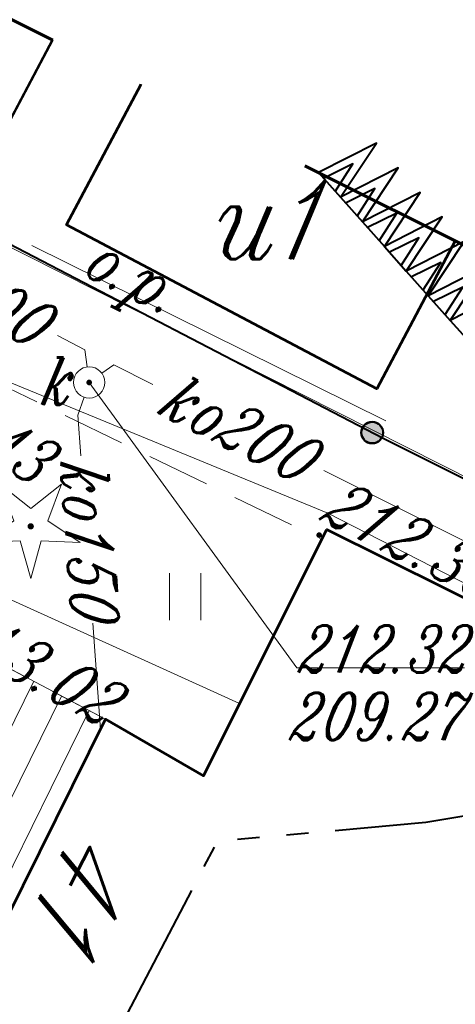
# Model space of a CAD drawing. Header units: millimetres. Extents: x -368 to -158, y 9368 to 9578.
# Tile 36 of 48: x -284 to -277, y 9541 to 9557. Entities that reach past the tile are written whole.
import ezdxf
from ezdxf.enums import TextEntityAlignment as Align

# ---------------------------------------------------------------- set-up
doc = ezdxf.new("R2010")
doc.units = ezdxf.units.MM
for name, pattern in [('Rakowicka 531_1 wstępna wersja$0$DGN Style 5', [7.845798, 3.362485, -4.483313]), ('Rakowicka 531_1 wstępna wersja$0$KTCR02-500', [1.5, 1, -0.5]), ('Rakowicka 531_1 wstępna wersja$0$PTTU04-500', [1.5, 1, -0.5])]:
    doc.linetypes.add(name, pattern=pattern)
doc.layers.add('-- RAMKA', color=11, linetype='Continuous')
for name, color, linetype, lineweight in [('Rakowicka 531_1 wstępna wersja$0$EGBB01', 250, 'Continuous', 0), ('Rakowicka 531_1 wstępna wersja$0$EGBD03', 250, 'Continuous', 0), ('Rakowicka 531_1 wstępna wersja$0$EPGPO_216', 7, 'Continuous', 0), ('Rakowicka 531_1 wstępna wersja$0$EPUPZ_251', 7, 'Continuous', 0), ('Rakowicka 531_1 wstępna wersja$0$GESSCH', 250, 'Continuous', 13), ('Rakowicka 531_1 wstępna wersja$0$KTCR02', 250, 'Continuous', 0), ('Rakowicka 531_1 wstępna wersja$0$KTOK05_01', 250, 'Continuous', 0), ('Rakowicka 531_1 wstępna wersja$0$OBOP01_01', 250, 'Continuous', 0), ('Rakowicka 531_1 wstępna wersja$0$OBOP03', 250, 'Continuous', 0), ('Rakowicka 531_1 wstępna wersja$0$OBOP05_02', 250, 'Continuous', 0), ('Rakowicka 531_1 wstępna wersja$0$PRGG04', 250, 'Continuous', 0), ('Rakowicka 531_1 wstępna wersja$0$PTTU04', 250, 'Continuous', 0), ('Rakowicka 531_1 wstępna wersja$0$SUPE_01', 250, 'Continuous', 0), ('Rakowicka 531_1 wstępna wersja$0$SUPK_01', 250, 'Continuous', 0), ('Rakowicka 531_1 wstępna wersja$0$SUPW_01', 250, 'Continuous', 0), ('Rakowicka 531_1 wstępna wersja$0$SUUS15_05_K', 250, 'Continuous', 0), ('Rakowicka 531_1 wstępna wersja$0$Warstwa 5', 250, 'Continuous', 0)]:
    doc.layers.add(name, color=color, linetype=linetype, lineweight=lineweight)
doc.layers.add('Rakowicka 531_1 wstępna wersja$0$GEPPGD', color=7, linetype='Continuous', lineweight=13, true_color=0x008000)
doc.layers.add('Rakowicka 531_1 wstępna wersja$0$GUPKSH', color=7, linetype='Continuous', lineweight=0, true_color=0x803300)
doc.styles.add('Rakowicka 531_1 wstępna wersja$0$Style-ITALIC_1250 I 0.20944', font='ITALIC_1250.shx', dxfattribs={"oblique": 12})

# ---------------------------------------------------------------- blocks, each defined once
blk = doc.blocks.new('Rakowicka 531_1 wstępna wersja$0$GUPKSH1')
at = {"layer": 'Rakowicka 531_1 wstępna wersja$0$GUPKSH', "linetype": 'Continuous', "lineweight": 13}
blk.add_hatch(color=36, dxfattribs=at).paths.add_polyline_path([(0, -0.45), (-0.11647, -0.43467), (-0.225, -0.38971), (-0.3182, -0.3182), (-0.38971, -0.225), (-0.43467, -0.11647), (-0.45, 0), (-0.43467, 0.11647), (-0.38971, 0.225), (-0.3182, 0.3182), (-0.225, 0.38971), (-0.11647, 0.43467), (0, 0.45), (0.11647, 0.43467), (0.225, 0.38971), (0.3182, 0.3182), (0.38971, 0.225), (0.43467, 0.11647), (0.45, 0), (0.43467, -0.11647), (0.38971, -0.225), (0.3182, -0.3182), (0.225, -0.38971), (0.11647, -0.43467)])
blk = doc.blocks.new('Rakowicka 531_1 wstępna wersja$0$OBOP01_01')
at = {"layer": 'Rakowicka 531_1 wstępna wersja$0$OBOP01_01', "linetype": 'Continuous', "lineweight": 13}
h = blk.add_hatch(color=96, dxfattribs=at)
edge = h.paths.add_edge_path()
edge.add_arc((0, 0), 0.05, 0, 360)
at = {"layer": 'Rakowicka 531_1 wstępna wersja$0$OBOP01_01', "color": 96, "linetype": 'Continuous', "lineweight": 13, "flags": 128}
blk.add_lwpolyline([(0, -0.829), (-0.167, -0.23), (-0.788, -0.256), (-0.271, 0.088), (-0.487, 0.671), (0, 0.285), (0.487, 0.671), (0.271, 0.088), (0.788, -0.256), (0.167, -0.23), (0, -0.829)], close=True, dxfattribs=at)
blk = doc.blocks.new('Rakowicka 531_1 wstępna wersja$0$RTPW02')
at = {"layer": 'Rakowicka 531_1 wstępna wersja$0$Warstwa 5', "linetype": 'Continuous', "lineweight": 13}
h = blk.add_hatch(color=250, dxfattribs=at)
edge = h.paths.add_edge_path()
edge.add_arc((0, 0), 0.045, 0, 360)
blk = doc.blocks.new('Rakowicka 531_1 wstępna wersja$0$PTTU04_01')
at = {"layer": 'Rakowicka 531_1 wstępna wersja$0$PTTU04', "color": 250, "linetype": 'Continuous', "lineweight": 13}
for p, q in [((-0.25, -0.375), (-0.25, 0.375)), ((0.25, -0.375), (0.25, 0.375))]:
    blk.add_line(p, q, dxfattribs=at)
blk = doc.blocks.new('Rakowicka 531_1 wstępna wersja$0$SUUS15_05_K')
at = {"layer": 'Rakowicka 531_1 wstępna wersja$0$SUUS15_05_K', "color": 36, "linetype": 'Continuous', "lineweight": 13}
blk.add_circle((0, 0), 0.25, dxfattribs=at)
blk = doc.blocks.new('Rakowicka 531_1 wstępna wersja')
at = {"layer": 'Rakowicka 531_1 wstępna wersja$0$KTOK05_01', "linetype": 'Continuous', "lineweight": 40}
h = blk.add_hatch(color=250, dxfattribs=at)
edge = h.paths.add_edge_path()
edge.add_arc((7425329.274, 5549121.221), 0.17, 0, 360)
at = {"layer": 'Rakowicka 531_1 wstępna wersja$0$EGBB01', "color": 250, "linetype": 'Continuous', "lineweight": 53, "flags": 128}
blk.add_lwpolyline([(7425330.595, 5549124.274), (7425329.35, 5549121.92), (7425324.41, 5549124.53), (7425325.596, 5549126.768)], dxfattribs=at)
blk.add_lwpolyline([(7425321.77, 5549106.21), (7425324.28, 5549111.05), (7425322.67, 5549111.9), (7425325.03, 5549116.66), (7425326.59, 5549115.76), (7425328.55, 5549119.68), (7425341.8, 5549113.09), (7425335.07, 5549099.71), (7425329.86, 5549102.25), (7425321.77, 5549106.21)], close=True, dxfattribs=at)
at = {"layer": 'Rakowicka 531_1 wstępna wersja$0$EGBD03', "color": 96, "linetype": 'Continuous', "lineweight": 13, "flags": 128}
for points in [[(7425324.18, 5549127.474), (7425322.67, 5549124.6), (7425313.32, 5549106.49), (7425303.71, 5549087.75), (7425295.44, 5549072.28), (7425282.33, 5549080.89), (7425294.19, 5549103.78), (7425296.9, 5549108.89), (7425302.92, 5549120.41), (7425305.61, 5549125.48), (7425304.7, 5549125.97), (7425309.344, 5549134.875)], [(7425347.013, 5549112.327), (7425346.33, 5549112.65), (7425346.21, 5549112.71), (7425344.1, 5549113.78), (7425322.67, 5549124.6), (7425324.18, 5549127.474)]]:
    blk.add_lwpolyline(points, dxfattribs=at)
blk.add_lwpolyline([(7425322.67, 5549124.6), (7425344.1, 5549113.78), (7425334.47, 5549095.85), (7425313.32, 5549106.49), (7425322.67, 5549124.6)], close=True, dxfattribs=at)
at = {"layer": 'Rakowicka 531_1 wstępna wersja$0$EPGPO_216', "color": 8, "linetype": 'Continuous', "lineweight": 40}
blk.add_line((7425324.18, 5549127.474), (7425323.482, 5549126.146), dxfattribs=at)
at = {"layer": 'Rakowicka 531_1 wstępna wersja$0$EPUPZ_251', "color": 8, "linetype": 'Continuous', "lineweight": 40}
blk.add_line((7425324.18, 5549127.474), (7425323.715, 5549126.589), dxfattribs=at)
at = {"layer": 'Rakowicka 531_1 wstępna wersja$0$GEPPGD', "color": 250, "linetype": 'Rakowicka 531_1 wstępna wersja$0$DGN Style 5', "lineweight": 70, "flags": 128}
blk.add_lwpolyline([(7425284.958, 5549147.04), (7425252.6, 5549083.92), (7425409.418, 5549006.623), (7425423.137, 5549033.307), (7425330.222, 5549078.944), (7425348.524, 5549115.33), (7425284.958, 5549147.04)], close=True, dxfattribs=at)
at = {"layer": 'Rakowicka 531_1 wstępna wersja$0$GESSCH', "color": 250, "linetype": 'Continuous', "lineweight": 13, "flags": 128}
blk.add_lwpolyline([(7425323.21, 5549112.98), (7425319.54, 5549114.8), (7425321.41, 5549118.57), (7425325.03, 5549116.66), (7425323.21, 5549112.98)], close=True, dxfattribs=at)
for points in [[(7425322.057, 5549113.552), (7425323.887, 5549117.263)], [(7425322.505, 5549113.329), (7425324.33, 5549117.029)], [(7425322.953, 5549113.107), (7425324.772, 5549116.796)]]:
    blk.add_lwpolyline(points, dxfattribs=at)
at = {"layer": 'Rakowicka 531_1 wstępna wersja$0$KTCR02', "color": 250, "linetype": 'Rakowicka 531_1 wstępna wersja$0$KTCR02-500', "lineweight": 13, "flags": 128}
for points in [[(7425324.191, 5549127.469), (7425322.69, 5549124.64)], [(7425321.685, 5549122.799), (7425322.69, 5549124.64), (7425329.45, 5549121.13), (7425343.26, 5549114.21), (7425334.796, 5549096.401), (7425333.663, 5549096.973), (7425335.07, 5549099.71), (7425341.8, 5549113.09), (7425328.55, 5549119.68), (7425328.47, 5549119.52), (7425328.449, 5549119.53)]]:
    blk.add_lwpolyline(points, dxfattribs=at)
at = {"layer": 'Rakowicka 531_1 wstępna wersja$0$KTOK05_01', "color": 250, "linetype": 'Continuous', "lineweight": 40, "flags": 128}
blk.add_lwpolyline([(7425345.99, 5549112.73), (7425343.26, 5549114.21), (7425329.45, 5549121.13), (7425322.69, 5549124.64), (7425324.191, 5549127.469)], dxfattribs=at)
at = {"layer": 'Rakowicka 531_1 wstępna wersja$0$KTOK05_01', "color": 250, "linetype": 'Continuous', "lineweight": 40}
for radius in [0.175, 0.17]:
    blk.add_circle((7425329.274, 5549121.221), radius, dxfattribs=at)
at = {"layer": 'Rakowicka 531_1 wstępna wersja$0$OBOP03', "color": 8, "linetype": 'Continuous', "lineweight": 40, "flags": 128}
for points in [[(7425328.768, 5549124.968), (7425329.34, 5549125.829), (7425328.419, 5549125.36), (7425328.768, 5549124.968)], [(7425328.687, 5549125.059), (7425328.966, 5549125.497), (7425328.5, 5549125.268)], [(7425329.118, 5549124.576), (7425329.689, 5549125.437), (7425328.768, 5549124.968), (7425329.118, 5549124.576)], [(7425329.036, 5549124.667), (7425329.316, 5549125.105), (7425328.85, 5549124.876)], [(7425329.467, 5549124.184), (7425330.039, 5549125.046), (7425329.118, 5549124.576), (7425329.467, 5549124.184)], [(7425329.386, 5549124.275), (7425329.666, 5549124.713), (7425329.199, 5549124.484)], [(7425329.817, 5549123.792), (7425330.388, 5549124.654), (7425329.467, 5549124.184), (7425329.817, 5549123.792)], [(7425329.735, 5549123.883), (7425330.015, 5549124.321), (7425329.549, 5549124.093)], [(7425330.166, 5549123.4), (7425330.738, 5549124.262), (7425329.817, 5549123.792), (7425330.166, 5549123.4)], [(7425330.085, 5549123.492), (7425330.365, 5549123.929), (7425329.898, 5549123.701)], [(7425330.516, 5549123.008), (7425331.088, 5549123.87), (7425330.166, 5549123.4), (7425330.516, 5549123.008)], [(7425330.434, 5549123.1), (7425330.714, 5549123.537), (7425330.248, 5549123.309)], [(7425330.866, 5549122.616), (7425331.437, 5549123.478), (7425330.516, 5549123.008), (7425330.866, 5549122.616)]]:
    blk.add_lwpolyline(points, dxfattribs=at)
at = {"layer": 'Rakowicka 531_1 wstępna wersja$0$OBOP05_02', "color": 250, "linetype": 'Continuous', "lineweight": 13, "flags": 128}
blk.add_lwpolyline([(7425329.49, 5549121.41), (7425323.86, 5549124.2)], dxfattribs=at)
at = {"layer": 'Rakowicka 531_1 wstępna wersja$0$PRGG04', "color": 8, "linetype": 'Continuous', "lineweight": 40}
for p, q in [((7425327.481, 5549114.776), (7425327.132, 5549114.745)), ((7425328.258, 5549114.846), (7425327.909, 5549114.815)), ((7425326.758, 5549114.625), (7425326.596, 5549114.315)), ((7425326.397, 5549113.934), (7425325.052, 5549111.364))]:
    blk.add_line(p, q, dxfattribs=at)
at = {"layer": 'Rakowicka 531_1 wstępna wersja$0$PRGG04', "color": 8, "linetype": 'Continuous', "lineweight": 40, "flags": 128}
blk.add_lwpolyline([(7425331.56, 5549115.254), (7425330.126, 5549115.015), (7425328.686, 5549114.885)], dxfattribs=at)
at = {"layer": 'Rakowicka 531_1 wstępna wersja$0$PTTU04', "color": 250, "linetype": 'Rakowicka 531_1 wstępna wersja$0$PTTU04-500', "lineweight": 13, "flags": 128}
for points in [[(7425324.191, 5549127.469), (7425322.69, 5549124.64), (7425329.45, 5549121.13), (7425343.26, 5549114.21), (7425346.87, 5549112.18), (7425346.927, 5549112.156)], [(7425330.595, 5549124.274), (7425329.35, 5549121.92), (7425324.41, 5549124.53), (7425325.596, 5549126.768)]]:
    blk.add_lwpolyline(points, dxfattribs=at)
blk.add_lwpolyline([(7425321.685, 5549122.799), (7425328.47, 5549119.52), (7425326.59, 5549115.76), (7425325.03, 5549116.66), (7425321.41, 5549118.57), (7425321.48, 5549118.83), (7425319.95, 5549119.62), (7425321.685, 5549122.799)], close=True, dxfattribs=at)
at = {"layer": 'Rakowicka 531_1 wstępna wersja$0$SUPE_01', "color": 1, "linetype": 'Continuous', "lineweight": 13, "flags": 128}
blk.add_lwpolyline([(7425337.777, 5549102.984), (7425342.25, 5549112.3), (7425341.88, 5549113.11), (7425328.57, 5549119.94), (7425321.68, 5549122.77), (7425321.08, 5549123.88)], dxfattribs=at)
at = {"layer": 'Rakowicka 531_1 wstępna wersja$0$SUPK_01', "color": 36, "linetype": 'Continuous', "lineweight": 13, "flags": 128}
for points in [[(7425324.267, 5549122.765), (7425324.7, 5549122.54), (7425324.737, 5549122.268)], [(7425324.973, 5549122.166), (7425325.16, 5549122.3), (7425325.782, 5549121.987)], [(7425324.688, 5549121.784), (7425324.59, 5549121.5), (7425324.637, 5549120.852)], [(7425328.506, 5549120.618), (7425333.89, 5549117.91), (7425334.089, 5549117.722)], [(7425324.828, 5549118.189), (7425324.949, 5549116.498)]]:
    blk.add_lwpolyline(points, dxfattribs=at)
at = {"layer": 'Rakowicka 531_1 wstępna wersja$0$SUPW_01', "color": 5, "linetype": 'Continuous', "lineweight": 13, "flags": 128}
blk.add_lwpolyline([(7425322.738, 5549118.913), (7425325.77, 5549117.54), (7425327.164, 5549116.908)], dxfattribs=at)
at = {"layer": 'Rakowicka 531_1 wstępna wersja$0$SUUS15_05_K', "color": 36, "linetype": 'Continuous', "lineweight": 13, "flags": 128}
blk.add_lwpolyline([(7425324.77, 5549122.02), (7425328.076, 5549117.48), (7425330.743, 5549117.48)], dxfattribs=at)
at = {"layer": 'Rakowicka 531_1 wstępna wersja$0$OBOP01_01', "color": 96, "linetype": 'Continuous', "lineweight": 13}
blk.add_blockref('Rakowicka 531_1 wstępna wersja$0$OBOP01_01', (7425323.84, 5549119.73), dxfattribs=at)
at = {"layer": 'Rakowicka 531_1 wstępna wersja$0$PTTU04', "color": 250, "linetype": 'Continuous', "lineweight": 13}
blk.add_blockref('Rakowicka 531_1 wstępna wersja$0$PTTU04_01', (7425326.296, 5549118.611), dxfattribs=at)
at = {"layer": 'Rakowicka 531_1 wstępna wersja$0$SUUS15_05_K', "color": 36, "linetype": 'Continuous', "lineweight": 13}
blk.add_blockref('Rakowicka 531_1 wstępna wersja$0$SUUS15_05_K', (7425324.77, 5549122.02), dxfattribs=at)
at = {"layer": 'Rakowicka 531_1 wstępna wersja$0$SUUS15_05_K', "color": 36, "linetype": 'Continuous', "lineweight": 13, "xscale": 0.1, "yscale": 0.1, "zscale": 0.1}
blk.add_blockref('Rakowicka 531_1 wstępna wersja$0$GUPKSH1', (7425324.77, 5549122.02), dxfattribs=at)
at = {"layer": 'Rakowicka 531_1 wstępna wersja$0$Warstwa 5', "color": 250, "linetype": 'Continuous', "lineweight": 13}
blk.add_blockref('Rakowicka 531_1 wstępna wersja$0$RTPW02', (7425328.43, 5549119.59), dxfattribs=at)
at = {"layer": 'Rakowicka 531_1 wstępna wersja$0$EGBB01', "color": 250, "linetype": 'Continuous', "lineweight": 30, "style": 'Rakowicka 531_1 wstępna wersja$0$Style-ITALIC_1250 I 0.20944', "oblique": 12, "width": 0.8}
blk.add_text('u1', height=1.25, rotation=359.9998, dxfattribs=at).set_placement((7425326.676, 5549123.984))
blk.add_text('41', height=1.25, rotation=242.5984, dxfattribs=at).set_placement((7425324.125, 5549114.132), align=Align.CENTER)
at = {"layer": 'Rakowicka 531_1 wstępna wersja$0$OBOP05_02', "color": 250, "linetype": 'Continuous', "lineweight": 13, "insert": (7425325.219, 5549123.186), "char_height": 0.75, "attachment_point": 8, "rotation": 333.6389, "line_spacing_factor": 0.6, "style": 'Rakowicka 531_1 wstępna wersja$0$Style-ITALIC_1250 I 0.20944'}
blk.add_mtext('\\H1x;\\W0.8;o.p.', dxfattribs=at)
at = {"layer": 'Rakowicka 531_1 wstępna wersja$0$SUPK_01', "color": 36, "linetype": 'Continuous', "lineweight": 13, "style": 'Rakowicka 531_1 wstępna wersja$0$Style-ITALIC_1250 I 0.20944', "oblique": 12, "width": 0.8}
for s, rotation, p in [('ko200', 332.5502, (7425322.914, 5549123.468)), ('ko200', 333.3038, (7425327.144, 5549121.302)), ('ko150', 274.11, (7425324.775, 5549119.524))]:
    blk.add_text(s, height=0.75, rotation=rotation, dxfattribs=at).set_placement(p, align=Align.MIDDLE_CENTER)
at = {"layer": 'Rakowicka 531_1 wstępna wersja$0$SUUS15_05_K', "color": 36, "linetype": 'Continuous', "lineweight": 13, "char_height": 0.75, "attachment_point": 7, "rotation": 359.9998, "line_spacing_factor": 0.6, "style": 'Rakowicka 531_1 wstępna wersja$0$Style-ITALIC_1250 I 0.20944'}
for s, insert in [('\\H1x;\\W0.8;k', (7425323.968, 5549121.666)), ('\\H1x;\\W0.8;212.32', (7425328.076, 5549117.403)), ('\\H1x;\\W0.8;209.27', (7425327.933, 5549116.327))]:
    blk.add_mtext(s, dxfattribs=dict(at, insert=insert))
at = {"layer": 'Rakowicka 531_1 wstępna wersja$0$Warstwa 5', "color": 250, "linetype": 'Continuous', "lineweight": 13, "char_height": 0.75, "attachment_point": 7, "line_spacing_factor": 0.6, "style": 'Rakowicka 531_1 wstępna wersja$0$Style-ITALIC_1250 I 0.20944'}
for s, insert, rotation in [('\\H1x;\\W0.8;212.43', (7425321.294, 5549121.743), 332.3726), ('\\H1x;\\W0.8;212.36', (7425328.409, 5549119.852), 333.2108), ('\\H1x;\\W0.8;213.02', (7425322.373, 5549117.919), 331.9186)]:
    blk.add_mtext(s, dxfattribs=dict(at, insert=insert, rotation=rotation))

msp = doc.modelspace()

# ---------------------------------------------------------------- block references
at = {"layer": '-- RAMKA'}
msp.add_blockref('Rakowicka 531_1 wstępna wersja', (-7425607.631, -5539570.812), dxfattribs=at)

doc.saveas('drawing.dxf')
